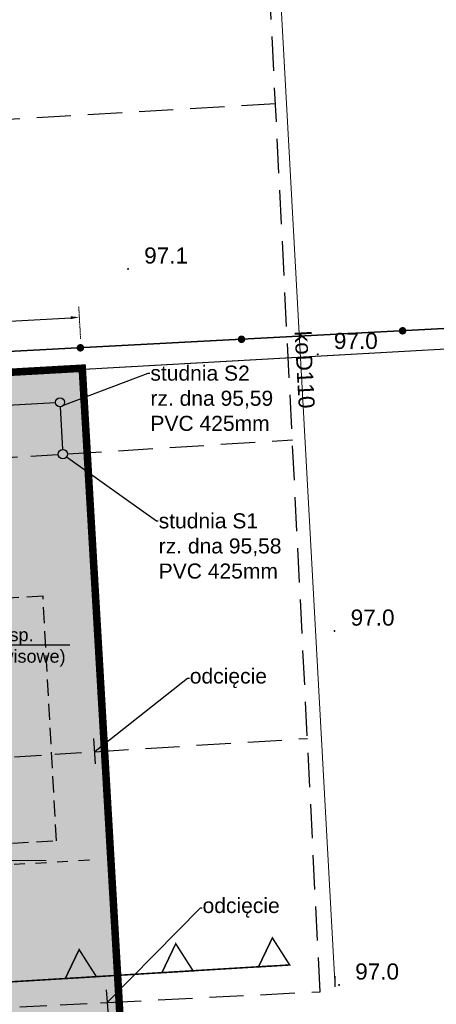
# Model space of a CAD drawing. Extents: x 7422214 to 7520672, y 5676479 to 5816239.
# Tile 36 of 42: x 7488502 to 7490438, y 5780177 to 5784754. Entities that reach past the tile are written whole.
import ezdxf
from ezdxf import colors
from ezdxf.entities.mleader import LeaderData, LeaderLine
from ezdxf.enums import TextEntityAlignment as Align
from ezdxf.math import Vec2, Vec3

# ---------------------------------------------------------------- set-up
doc = ezdxf.new("R2010")
doc.units = 0
doc.header["$PDSIZE"] = 0.75
for name, pattern in [('( Dashed )', [0.75, 0.5, -0.25]), ('8', [0.5, 0.25, -0.25]), ('DASHED', [0.75, 0.5, -0.25]), ('DASHED2', [0.375, 0.25, -0.125]), ('HIDDEN', [0.375, 0.25, -0.125]), ('HIDDEN2', [4.7625, 3.175, -1.5875]), ('PRZER3-1', [2, 1.5, -0.5])]:
    doc.linetypes.add(name, pattern=pattern)
doc.layers.get('0').update_dxf_attribs({"linetype": 'CONTINUOUS'})
doc.layers.get('DEFPOINTS').update_dxf_attribs({"linetype": 'CONTINUOUS'})
for name, color, linetype, lineweight in [('!!mapa dcp', 254, 'CONTINUOUS', 25), ('!ELEKTRYKA', 5, 'CONTINUOUS', 30), ('- AGP-1_WYMIARY', 230, 'CONTINUOUS', 9), ('E_opis', 7, 'CONTINUOUS', 0), ('s_drenaż', 5, 'CONTINUOUS', 30)]:
    doc.layers.add(name, color=color, linetype=linetype, lineweight=lineweight)
for name, color, linetype in [('!PZT-Mapa', 252, 'CONTINUOUS'), ('Granica_opracowania', 12, 'DASHED'), ('rezerwa powierzchni', 8, 'HIDDEN2')]:
    doc.layers.add(name, color=color, linetype=linetype)
doc.layers.add('a_zieleń', color=7, linetype='CONTINUOUS', true_color=0xb7d7ad)
doc.styles.add('Arial', font='arial.ttf')
doc.dimstyles.new('M_1_500', dxfattribs={"dimtxt": 0.8, "dimasz": 0.4, "dimexe": 0.5, "dimexo": 0.3, "dimgap": 0.2, "dimtad": 1, "dimzin": 1, "dimtxsty": 'Arial', "dimcen": 0.2, "dimadec": 4, "dimazin": 0, "dimtfac": 1, "dimtmove": 0, "dimatfit": 3, "dimldrblk": 'ARCHTICK', "dimfxl": 100, "dimfxlon": 1, "dimlwe": 0, "dimarcsym": 0})

# ---------------------------------------------------------------- blocks, each defined once
blk = doc.blocks.new('GSPWPN1')
blk.add_hatch(color=0).paths.add_polyline_path([(-0.045, 0), (-0.043467, -0.011647), (-0.038971, -0.0225), (-0.03182, -0.03182), (-0.0225, -0.038971), (-0.011647, -0.043467), (0, -0.045), (0.011647, -0.043467), (0.0225, -0.038971), (0.03182, -0.03182), (0.038971, -0.0225), (0.043467, -0.011647), (0.045, 0), (0.043467, 0.011647), (0.038971, 0.0225), (0.03182, 0.03182), (0.0225, 0.038971), (0.011647, 0.043467), (0, 0.045), (-0.011647, 0.043467), (-0.0225, 0.038971), (-0.03182, 0.03182), (-0.038971, 0.0225), (-0.043467, 0.011647)])
blk = doc.blocks.new('GUPKZC1')
at = {"color": 0}
blk.add_lwpolyline([(0, 0.25), (0, -0.25)], dxfattribs=at)
blk = doc.blocks.new('KOLO')
blk.add_hatch(color=0).paths.add_polyline_path([(-0.175, 0), (-0.169037, -0.045293), (-0.151554, -0.0875), (-0.123744, -0.123744), (-0.0875, -0.151554), (-0.045293, -0.169037), (0, -0.175), (0.045293, -0.169037), (0.0875, -0.151554), (0.123744, -0.123744), (0.151554, -0.0875), (0.169037, -0.045293), (0.175, 0), (0.169037, 0.045293), (0.151554, 0.0875), (0.123744, 0.123744), (0.0875, 0.151554), (0.045293, 0.169037), (0, 0.175), (-0.045293, 0.169037), (-0.0875, 0.151554), (-0.123744, 0.123744), (-0.151554, 0.0875), (-0.169037, 0.045293)])
blk = doc.blocks.new('mapa dcp')
at = {"layer": '!!mapa dcp', "color": 252, "linetype": 'Continuous', "lineweight": 18}
for points in [[(25506.3, 14020.2), (25971.9, 5725.1), (2452.2, 4404.9), (1974.1, 14020.2)], [(16527.4, 2283.9), (16214.8, 7970.1)], [(32419.2, 2334.6), (6704.3, 769.9), (6703.3, 790.9), (6064.9, 791.1), (4149.9, 1483.1), (2641.9, 2978.1), (2452.2, 4404.9), (25971.9, 5725.1), (29525.6, 5924.3), (32419.2, 6023)]]:
    blk.add_lwpolyline(points, dxfattribs=at)
at = {"layer": '!!mapa dcp', "color": 252, "linetype": 'PRZER3-1', "lineweight": 18}
for points in [[(32419.2, 8508.1), (13561.6, 7434.5), (12165.6, 8676.1), (9690.8, 8513.7), (5209.1, 4559.6), (25971.9, 5725.1), (29525.6, 5924.3), (32419.2, 6023)], [(32419.2, 8508.1), (13561.6, 7434.5), (12165.6, 8676.1), (9690.8, 8513.7), (5209.1, 4559.6), (25971.9, 5725.1), (29525.6, 5924.3), (32419.2, 6023)], [(32419.2, 6023), (29525.6, 5924.3), (25971.9, 5725.1), (5209.1, 4559.6), (9690.8, 8513.7), (2272, 8029.7), (2452.2, 4404.9), (2641.9, 2978.1), (4149.9, 1483.1), (6064.9, 791.1), (6703.3, 790.9), (6704.3, 769.9), (20715.4, 1622.5), (32419.2, 2334.6)], [(32419.2, 6023), (29525.6, 5924.3), (25971.9, 5725.1), (5209.1, 4559.6), (9690.8, 8513.7), (2272, 8029.7), (2452.2, 4404.9), (2641.9, 2978.1), (4149.9, 1483.1), (6064.9, 791.1), (6703.3, 790.9), (6704.3, 769.9), (20715.4, 1622.5), (32419.2, 2334.6)]]:
    blk.add_lwpolyline(points, dxfattribs=at)
at = {"layer": '!!mapa dcp', "color": 252, "linetype": 'Continuous', "lineweight": 35}
blk.add_lwpolyline([(29568.9, 5980.1), (4115.9, 4637.1)], dxfattribs=at)
at = {"layer": '!!mapa dcp', "color": 252, "linetype": 'Continuous', "lineweight": 18, "flags": 128}
blk.add_lwpolyline([(15185.9, 2847.1), (14685.9, 2847.1)], dxfattribs=at)
at = {"layer": '!!mapa dcp', "color": 252, "linetype": 'Continuous', "lineweight": 5, "xscale": 100, "yscale": 100, "zscale": 100}
for p in [(15565.9, 5596.1), (16447.9, 5199.1), (16525.9, 3913.1), (16546.9, 2268.1)]:
    blk.add_blockref('GSPWPN1', p, dxfattribs=at)
at = {"layer": '!!mapa dcp', "color": 252, "linetype": 'Continuous', "lineweight": 25, "xscale": 99.99999999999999, "yscale": 99.99999999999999, "zscale": 99.99999999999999, "rotation": 183.0203489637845}
for p in [(16842.4, 5308.6), (16842.4, 5308.6), (16093.5, 5269.1), (16093.5, 5269.1), (15344.5, 5229.5), (15344.5, 5229.5)]:
    blk.add_blockref('KOLO', p, dxfattribs=at)
at = {"layer": '!!mapa dcp', "color": 252, "linetype": 'Continuous', "lineweight": 13, "xscale": 100, "yscale": 100, "zscale": 100}
blk.add_blockref('GUPKZC1', (16527.4, 2283.9), dxfattribs=at)
at = {"layer": '!!mapa dcp', "color": 252, "linetype": 'Continuous', "lineweight": 0, "style": 'Arial'}
for s, p in [('97.1', (15640.9, 5621.1)), ('97.0', (16522.9, 5224.1)), ('97.0', (16600.9, 3938.1)), ('97.0', (16621.9, 2293.1))]:
    blk.add_text(s, height=75, dxfattribs=at).set_placement(p)
blk.add_text('koD110', height=75, rotation=273.1472, dxfattribs=at).set_placement((16349.9, 5125.9), align=Align.CENTER)
blk = doc.blocks.new('linia nieprzekraczalna')
at = {"layer": '!PZT-Mapa', "color": 7, "lineweight": 5, "const_width": 7}
for points in [[(3608.1, 795.1), (1744.4, 681.7), (-7444.4, 895.9), (-8651.7, 2171.4), (-8833.1, 3535.5)], [(3605.7, 925.4), (3686.1, 799.4), (3541.1, 790.6), (3605.7, 925.4)], [(2707.4, 870.9), (2787.7, 744.9), (2642.8, 736.2), (2707.4, 870.9)], [(3156.5, 898.2), (3236.9, 772.2), (3092, 763.4), (3156.5, 898.2)]]:
    blk.add_lwpolyline(points, dxfattribs=at)
blk = doc.blocks.new('_None')
blk = doc.blocks.new('*D61')
at = {"layer": '- AGP-1_WYMIARY', "color": 0, "linetype": 'DASHED2', "lineweight": 0, "transparency": 16777216}
for p, q in [((7488784.7, 5783271), (7488776.2, 5783420.7)), ((7487622.7, 5783204.6), (7487614.2, 5783354.4))]:
    blk.add_line(p, q, dxfattribs=at)
at = {"layer": '- AGP-1_WYMIARY', "color": 0, "lineweight": -2, "transparency": 16777216}
blk.add_line((7487657, 5783306.7), (7488739.1, 5783368.5), dxfattribs=at)
at = {"layer": '- AGP-1_WYMIARY', "color": 0, "transparency": 16777216}
for points in [[(7488738.7, 5783375.2), (7488739.5, 5783361.9), (7488779, 5783370.8)], [(7487656.6, 5783313.4), (7487657.3, 5783300.1), (7487617, 5783304.5)]]:
    blk.add_solid(points, dxfattribs=at)
at = {"layer": 'DEFPOINTS', "color": 0, "transparency": 16777216}
for p in [(7488779, 5783370.8), (7488792.9, 5783128.2), (7487661.7, 5782521.6)]:
    blk.add_point(p, dxfattribs=at)
at = {"layer": '- AGP-1_WYMIARY', "color": 0, "transparency": 16777216, "insert": (7488195.4, 5783383.1), "char_height": 50, "attachment_point": 5, "rotation": 3.2688, "style": 'Arial'}
blk.add_mtext('1164', dxfattribs=at)
blk = doc.blocks.new('_ARCHTICK')
at = {"color": 0, "linetype": 'ByBlock', "const_width": 0.15}
blk.add_lwpolyline([(-0.5, -0.5), (0.5, 0.5)], dxfattribs=at)

msp = doc.modelspace()

# ---------------------------------------------------------------- hatches: boundary and pattern name
at = {"layer": 'a_zieleń', "linetype": 'Continuous'}
h = msp.add_hatch(color=256, dxfattribs=at)
h.dxf.hatch_style = 1
h.paths.add_polyline_path([(7477680.8, 5782007.1), (7477436.3, 5781976.2), (7477436.7, 5781976.3), (7477680.3, 5782007)], flags=16)
h.paths.add_polyline_path([(7476639.2, 5781875.6), (7476883.3, 5781906.4)], flags=16)
h.paths.add_polyline_path([(7476171.4, 5781919.8), (7476183.4, 5781824.5)], flags=16)
h.paths.add_polyline_path([(7476291.2, 5781013.6), (7476279.2, 5781108.8), (7476523.2, 5781139.6), (7476535.3, 5781044.4)], flags=16)
edge = h.paths.add_edge_path()
edge.add_line((7485785.9, 5779936.9), (7485814, 5779395.2))
edge.add_line((7485814, 5779395.2), (7485819.6, 5779288.6))
edge.add_line((7485819.6, 5779288.6), (7484756.9, 5779313.5))
edge.add_line((7484756.9, 5779313.5), (7484756.3, 5779323.9))
edge.add_line((7484756.3, 5779323.9), (7484744.6, 5779543.1))
edge.add_line((7484744.6, 5779543.1), (7484723.3, 5779964.1))
edge.add_arc((7484728.2, 5779864.1), 100.1, 92.8228, 101.141)
edge.add_arc((7485293.9, 5777491.5), 2539.1, 103.3205, 119.6649)
edge.add_arc((7485278.7, 5777530.5), 2497.7, 119.8049, 119.8113)
edge.add_arc((7483294.4, 5781153.6), 1634.3, 274.3624, 297.0227, ccw=False)
edge.add_line((7483418.7, 5779524), (7481876.1, 5779434.6))
edge.add_arc((7481824, 5780333.1), 900, 210.5508, 273.3153, ccw=False)
edge.add_line((7481049, 5779875.7), (7480668.7, 5779854.1))
edge.add_line((7480668.7, 5779854.1), (7480653.4, 5780123.7))
edge.add_line((7480653.4, 5780123.7), (7480637.2, 5780410.2))
edge.add_line((7480637.2, 5780410.2), (7480917.3, 5780426.1))
edge.add_line((7480917.3, 5780426.1), (7480898.4, 5780754.2))
edge.add_line((7480898.4, 5780754.2), (7480618.7, 5780738.3))
edge.add_line((7480618.7, 5780738.3), (7480602.5, 5781024.8))
edge.add_line((7480602.5, 5781024.8), (7480882, 5781040.7))
edge.add_line((7480882, 5781040.7), (7480859.7, 5781431.4))
edge.add_line((7480859.7, 5781431.4), (7480260.7, 5781397.5))
edge.add_line((7480260.7, 5781397.5), (7480128.7, 5781390.5))
edge.add_line((7480128.7, 5781390.5), (7480169.5, 5780605))
edge.add_line((7480169.5, 5780605), (7478773, 5780531.5))
edge.add_line((7478773, 5780531.5), (7478699.3, 5781931.8))
edge.add_line((7478699.3, 5781931.8), (7480095.8, 5782005.3))
edge.add_line((7480095.8, 5782005.3), (7480122.9, 5781490.7))
edge.add_line((7480122.9, 5781490.7), (7480251.4, 5781497.4))
edge.add_line((7480251.4, 5781497.4), (7480224.8, 5782011.6))
edge.add_line((7480224.8, 5782011.6), (7480224, 5782011.7))
edge.add_line((7480224, 5782011.7), (7480217.4, 5782128.8))
edge.add_line((7480217.4, 5782128.8), (7480152.2, 5782125.1))
edge.add_line((7480152.2, 5782125.1), (7480125.8, 5782592.4))
edge.add_line((7480125.8, 5782592.4), (7480792.9, 5782630.4))
edge.add_line((7480792.9, 5782630.4), (7480792.9, 5782630.4))
edge.add_line((7480792.9, 5782630.4), (7486186.1, 5782938.2))
edge.add_arc((7486224.7, 5782378.6), 560.9, 50.3638, 93.9436, ccw=False)
edge.add_line((7486582.5, 5782810.5), (7487462.1, 5782860.7))
edge.add_line((7487462.1, 5782860.7), (7487481.7, 5782511.3))
edge.add_line((7487481.7, 5782511.3), (7487662, 5782521.6))
edge.add_line((7487662, 5782521.6), (7487693.6, 5781975.5))
edge.add_line((7487693.6, 5781975.5), (7487513.3, 5781965.2))
edge.add_line((7487513.3, 5781965.2), (7487443.8, 5781961.2))
edge.add_line((7487443.8, 5781961.2), (7487524.1, 5780570.7))
edge.add_line((7487524.1, 5780570.7), (7486924.2, 5780536.1))
edge.add_line((7486924.2, 5780536.1), (7486980.6, 5779547.9))
edge.add_arc((7487978.9, 5779604.8), 1000, 183.2662, 199.3987)
edge.add_arc((7487978.9, 5779604.8), 1000, 199.3987, 204.2311)
edge.add_line((7487067, 5779194.4), (7487988.4, 5779250.5))
edge.add_line((7487988.4, 5779250.5), (7489015.2, 5779308.9))
edge.add_line((7489015.2, 5779308.9), (7488792.5, 5783133.8))
edge.add_line((7488792.5, 5783133.8), (7475891.6, 5782404.1))
edge.add_line((7475891.6, 5782404.1), (7476081.4, 5780977.3))
edge.add_line((7476081.4, 5780977.3), (7477590.9, 5779482.7))
edge.add_line((7477590.9, 5779482.7), (7479429.4, 5778791.4))
edge.add_line((7479429.4, 5778791.4), (7480142.7, 5778790.1))
edge.add_line((7480142.7, 5778790.1), (7480143.7, 5778769.1))
edge.add_line((7480143.7, 5778769.1), (7486178, 5779136.3))
edge.add_arc((7485333.4, 5779254.3), 852.8, 352.045, 362.5678)
edge.add_arc((7485381.3, 5779254.3), 805, 2.7202, 3.2248)
edge.add_arc((7485419.5, 5779263.9), 766.2, 2.6713, 61.4414)

# ---------------------------------------------------------------- linework, layer by layer
at = {"layer": '!ELEKTRYKA', "color": 6, "linetype": '8', "ltscale": 200}
msp.add_line((7488825.5, 5780847), (7487879.2, 5780791.9), dxfattribs=at)
at = {"layer": 'Granica_opracowania', "ltscale": 300, "const_width": 35}
msp.add_lwpolyline([(7486049.1, 5779132), (7487833.7, 5779241.6), (7489015.2, 5779308.9), (7488792.5, 5783133.8), (7475891.6, 5782404.1), (7476081.4, 5780977.3), (7477590.9, 5779482.7), (7479429, 5778790.3), (7480142.7, 5778790.1), (7480143.7, 5778769.1), (7485849.5, 5779119.7), (7485944.9, 5777535.8), (7486144.6, 5777545.8), (7486049.1, 5779132)], dxfattribs=at)
at = {"layer": 'rezerwa powierzchni', "linetype": '( Dashed )', "ltscale": 150}
msp.add_lwpolyline([(7487843.9, 5782031.9), (7487906.6, 5780895.5), (7488672.9, 5780937.8), (7488610.2, 5782074.2)], close=True, dxfattribs=at)
at = {"layer": 's_drenaż'}
for p, q in [((7488844.4, 5781412.1), (7488852.9, 5781295.2)), ((7488903.9, 5780244.7), (7488912.4, 5780127.7))]:
    msp.add_line(p, q, dxfattribs=at)
at = {"layer": 's_drenaż', "color": 8, "linetype": 'HIDDEN', "ltscale": 500}
for p, q in [((7483051, 5780984.8), (7488848.8, 5781351.6)), ((7477829.5, 5779608.9), (7488908.2, 5780186.2))]:
    msp.add_line(p, q, dxfattribs=at)
at = {"layer": 's_drenaż', "linetype": 'HIDDEN2', "lineweight": -3, "ltscale": 50}
for points in [[(7488908.2, 5780186.2), (7489898.3, 5780236), (7489609.6, 5785972.5)], [(7489690.7, 5784363.1), (7482873.4, 5783959.6)], [(7488724.1, 5782735.7), (7489769.3, 5782800.7)], [(7488848.8, 5781351.5), (7489839.1, 5781413)]]:
    msp.add_lwpolyline(points, dxfattribs=at)
at = {"layer": 's_drenaż', "color": 5}
for points in [[(7482580.9, 5782634.5), (7488667.7, 5782974.1)], [(7488689.8, 5782953.8), (7488701.4, 5782755.9)]]:
    msp.add_lwpolyline(points, dxfattribs=at)
at = {"layer": 's_drenaż', "color": 8, "linetype": 'HIDDEN', "ltscale": 500}
msp.add_lwpolyline([(7482939.3, 5782379.6), (7488681.1, 5782733.1)], dxfattribs=at)
at = {"layer": 's_drenaż', "color": 5}
for centre in [(7488689.2, 5782975.3), (7488702.6, 5782734.4)]:
    msp.add_circle(centre, 21.5, dxfattribs=at)

# ---------------------------------------------------------------- block references
at = {"layer": '!PZT-Mapa', "lineweight": 5, "ltscale": 0.8}
msp.add_blockref('linia nieprzekraczalna', (7486070.6, 5779560.7), dxfattribs=at)
msp.add_blockref('mapa dcp', (7473439.4, 5777999.2))

# ---------------------------------------------------------------- dimensions: what is measured, and where the dimension line sits
at = {"layer": '- AGP-1_WYMIARY'}
dim = msp.add_linear_dim(base=(7488779, 5783370.8), p1=(7487661.7, 5782521.6), p2=(7488792.9, 5783128.2), angle=183.2688, dimstyle='M_1_500', override={"dimtxt": 50, "dimasz": 40, "dimexe": 50, "dimexo": 30, "dimgap": 20, "dimdec": 0, "dimtmove": 1}, dxfattribs=at)
dim.commit()
dim.dimension.update_dxf_attribs({"geometry": '*D61', "text_midpoint": (7488195.4, 5783383.1)})

# ---------------------------------------------------------------- leaders
at = {"layer": 'E_opis'}
ml = msp.add_multileader_mtext('Standard', dxfattribs=at)
ml.set_content('Zasil. bud. gosp.\\P(gniazda serwisowe)', color=256, style='Arial')
ml.set_leader_properties(linetype='CONTINUOUS')
ml.set_arrow_properties(name='NONE')
ml.build(insert=Vec2(0, 0))
ml.multileader.update_dxf_attribs({"text_left_attachment_type": 6, "text_right_attachment_type": 6, "dogleg_length": 50})
ctx = ml.context
ctx.base_point, ctx.char_height, ctx.plane_origin = Vec3(7487949.2, 5781847.5), 60, Vec3(7488860.5, 5782074.5)
ctx.left_attachment, ctx.right_attachment = 6, 6
notes = []
notes.append((ctx, [(0, (1, 1, 0), (7487899.2, 5781847.5), (1, 0), 50, [(0, [(7487612, 5781979)], 0, [])])]))
ctx.mtext.insert, ctx.mtext.flow_direction = Vec3(7487951.2, 5781925.1), 5
at = {"layer": 's_drenaż', "color": 7, "lineweight": -3}
ml = msp.add_multileader_mtext('Standard', dxfattribs=at)
ml.set_content('studnia S2 \\Prz. dna 95,59\\PPVC 425mm', color=7, style='Arial')
ml.set_leader_properties(linetype='ByLayer')
ml.build(insert=Vec2(0, 0))
ml.multileader.update_dxf_attribs({"text_right_attachment_type": 6})
ctx = ml.context
ctx.base_point, ctx.char_height, ctx.plane_origin = Vec3(7489107.3, 5783110.4), 70, Vec3(7488689.3, 5782972.7)
ctx.right_attachment = 6
notes.append((ctx, [(0, (1, 1, 0), (7489099.3, 5783110.4), (1, 0), 8, [(0, [(7488706.7, 5782962.8)], 0, [])])]))
ctx.mtext.insert, ctx.mtext.flow_direction = Vec3(7489109.3, 5783146), 5
ml = msp.add_multileader_mtext('Standard', dxfattribs=at)
ml.set_content('studnia S1 \\Prz. dna 95,58\\PPVC 425mm', color=7, style='Arial')
ml.set_leader_properties(linetype='ByLayer')
ml.build(insert=Vec2(0, 0))
ml.multileader.update_dxf_attribs({"text_right_attachment_type": 6})
ctx = ml.context
ctx.base_point, ctx.char_height, ctx.plane_origin = Vec3(7489145.8, 5782423.9), 70, Vec3(7488702.8, 5782731.8)
ctx.right_attachment = 6
notes.append((ctx, [(0, (1, 1, 0), (7489137.8, 5782423.9), (1, 0), 8, [(0, [(7488720.1, 5782721.9)], 0, [])])]))
ctx.mtext.insert, ctx.mtext.flow_direction = Vec3(7489147.8, 5782459.5), 5
ml = msp.add_multileader_mtext('Standard', dxfattribs=at)
ml.set_content('odcięcie', color=7, style='Arial')
ml.set_leader_properties(linetype='ByLayer')
ml.build(insert=Vec2(0, 0))
ml.multileader.update_dxf_attribs({"text_right_attachment_type": 6})
ctx = ml.context
ctx.base_point, ctx.char_height, ctx.plane_origin = Vec3(7489290.4, 5781693.1), 70, Vec3(7488848.8, 5781351.6)
ctx.right_attachment = 6
notes.append((ctx, [(0, (1, 1, 0), (7489282.4, 5781693.1), (1, 0), 8, [(0, [(7488848.8, 5781351.6)], 0, [])])]))
ctx.mtext.insert, ctx.mtext.flow_direction = Vec3(7489292.4, 5781738.3), 5
ml = msp.add_multileader_mtext('Standard', dxfattribs=at)
ml.set_content('odcięcie', color=7, style='Arial')
ml.set_leader_properties(linetype='ByLayer')
ml.build(insert=Vec2(0, 0))
ml.multileader.update_dxf_attribs({"text_right_attachment_type": 6})
ctx = ml.context
ctx.base_point, ctx.char_height, ctx.plane_origin = Vec3(7489349.8, 5780626.3), 70, Vec3(7488908.2, 5780186.2)
ctx.right_attachment = 6
notes.append((ctx, [(0, (1, 1, 0), (7489341.8, 5780626.3), (1, 0), 8, [(0, [(7488908.2, 5780186.2)], 0, [])])]))
ctx.mtext.insert, ctx.mtext.flow_direction = Vec3(7489351.8, 5780671.6), 5
for ctx, leaders in notes:
    for number, flags, end, landing, length, lines in leaders:
        leader = LeaderData()
        leader.index, (leader.has_last_leader_line, leader.has_dogleg_vector, leader.attachment_direction) = number, flags
        leader.last_leader_point, leader.dogleg_vector, leader.dogleg_length = Vec3(end), Vec3(landing), length
        for number, points, colour, breaks in lines:
            line = LeaderLine()
            line.index, line.vertices, line.color, line.breaks = number, Vec3.list(points), colors.encode_raw_color(colour), breaks
            leader.lines.append(line)
        ctx.leaders.append(leader)

doc.saveas('drawing.dxf')
